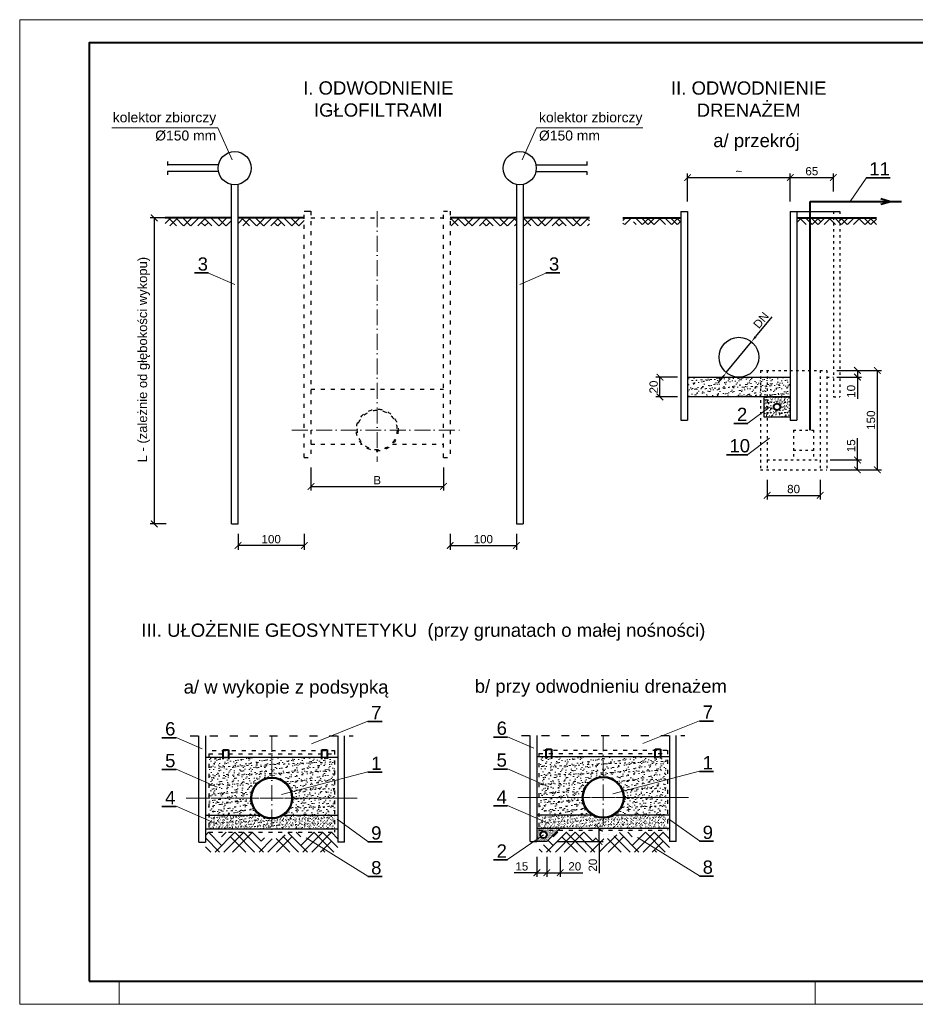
# Model space of a CAD drawing. Header units: millimetres. Extents: x 6893 to 8997, y -1620 to 1441.
# Tile 1 of 9: x 6897 to 8248, y -1620 to -135. Entities that reach past the tile are written whole.
import ezdxf

# ---------------------------------------------------------------- set-up
doc = ezdxf.new("R2010")
doc.units = ezdxf.units.MM
doc.header["$MEASUREMENT"] = 0
doc.linetypes.add('ACAD_ISO03W100', pattern=[30, 12, -18])
doc.linetypes.add('ACAD_ISO10W100', pattern=[18.5, 12, -3, 0.5, -3])
doc.layers.get('0').update_dxf_attribs({"lineweight": 13})
doc.layers.get('Defpoints').update_dxf_attribs({"lineweight": 13})
for name, color, linetype, lineweight in [('013', 2, 'Continuous', 25), ('04', 22, 'Continuous', 40), ('__tabela', 7, 'Continuous', 15), ('_wypełnienie', 252, 'Continuous', 5), ('opisy', 7, 'Continuous', 5), ('wymiary', 3, 'Continuous', 5)]:
    doc.layers.add(name, color=color, linetype=linetype, lineweight=lineweight)
doc.styles.add('3', font='banff.ttf')
doc.styles.add('ARIAL', font='arial.ttf')
doc.styles.get("Standard").update_dxf_attribs({"font": 'arial.ttf'})
doc.dimstyles.new('ISO-25', dxfattribs={"dimtxt": 2.5, "dimasz": 2.5, "dimexe": 1.25, "dimexo": 0.625, "dimtad": 1, "dimtxsty": 'Standard', "dimcen": 2.5, "dimadec": 0, "dimazin": 0, "dimtfac": 1, "dimtmove": 0, "dimatfit": 3, "dimfxl": 1, "dimarcsym": 0})
pattern_1 = [(82.5, (4956.359, -163.2345), (-7.035066, 6.589636), [0, -7.6, 0, -8.5, 0, -8.125]), (52.5, (4956.359, -163.234), (-3.72069, 16.2349), [0, -4.1, 0, -6.85, 0, -2.625]), (12.5, (4952.01, -167.583), (10.990146, 11.030162), [0, -2.5, 0, -9, 0, -11.75]), (2.5, (4952.01, -167.583), (7.52521, 13.731314), [0, -1.25, 0, -5.9, 0, -6.75])]
pattern_2 = [(82.5, (5456.477, -162.333), (-7.035066, 6.589636), [0, -7.6, 0, -8.5, 0, -8.125]), (52.5, (5456.477, -162.333), (-3.72069, 16.2349), [0, -4.1, 0, -6.85, 0, -2.625]), (12.5, (5452.128, -166.682), (10.990146, 11.030162), [0, -2.5, 0, -9, 0, -11.75]), (2.5, (5452.128, -166.682), (7.52521, 13.731314), [0, -1.25, 0, -5.9, 0, -6.75])]

# ---------------------------------------------------------------- blocks, each defined once
blk = doc.blocks.new('_ArchTick')
at = {"color": 0, "linetype": 'ByBlock', "const_width": 0.15}
blk.add_lwpolyline([(-0.5, -0.5), (0.5, 0.5)], dxfattribs=at)
blk = doc.blocks.new('*D261')
at = {"layer": 'Defpoints', "color": 0}
for p in [(8059.7, -373.5), (7904.7, -424.5), (8059.7, -424.5)]:
    blk.add_point(p, dxfattribs=at)
at = {"layer": 'wymiary', "color": 0, "lineweight": -2}
for p, q in [((7904.7, -409.5), (7904.7, -367.2)), ((8059.7, -409.5), (8059.7, -367.2)), ((7904.7, -373.5), (8059.7, -373.5))]:
    blk.add_line(p, q, dxfattribs=at)
at = {"layer": 'wymiary', "color": 0, "lineweight": -2, "xscale": 10, "yscale": 10, "zscale": 10, "rotation": 180}
blk.add_blockref('_ArchTick', (7904.7, -373.5), dxfattribs=at)
at = {"layer": 'wymiary', "color": 0, "lineweight": -2, "xscale": 10, "yscale": 10, "zscale": 10}
blk.add_blockref('_ArchTick', (8059.7, -373.5), dxfattribs=at)
at = {"layer": 'wymiary', "color": 0, "insert": (7982.2, -364.1), "char_height": 12.5, "attachment_point": 5, "style": 'ARIAL'}
blk.add_mtext('~ ', dxfattribs=at)
blk = doc.blocks.new('*D262')
at = {"layer": 'Defpoints', "color": 0}
for p in [(8124.7, -373.5), (8124.7, -409.5), (8059.7, -424.5)]:
    blk.add_point(p, dxfattribs=at)
at = {"layer": 'wymiary', "color": 0, "lineweight": -2}
for p, q in [((8059.7, -409.5), (8059.7, -367.2)), ((8124.7, -394.5), (8124.7, -367.2)), ((8059.7, -373.5), (8124.7, -373.5))]:
    blk.add_line(p, q, dxfattribs=at)
at = {"layer": 'wymiary', "color": 0, "lineweight": -2, "xscale": 10, "yscale": 10, "zscale": 10, "rotation": 180}
blk.add_blockref('_ArchTick', (8059.7, -373.5), dxfattribs=at)
at = {"layer": 'wymiary', "color": 0, "lineweight": -2, "xscale": 10, "yscale": 10, "zscale": 10}
blk.add_blockref('_ArchTick', (8124.7, -373.5), dxfattribs=at)
at = {"layer": 'wymiary', "color": 0, "insert": (8092.2, -364), "char_height": 12.5, "attachment_point": 5, "style": 'ARIAL'}
blk.add_mtext('65', dxfattribs=at)
blk = doc.blocks.new('*D263')
at = {"layer": 'Defpoints', "color": 0}
for p in [(8001.1, -621.3), (7963.2, -667.8)]:
    blk.add_point(p, dxfattribs=at)
at = {"layer": 'wymiary', "color": 0, "lineweight": -2}
for p, q in [((8031.8, -583.5), (8007.4, -613.5)), ((7963.2, -667.8), (8001.1, -621.3)), ((7956.9, -675.5), (7950.6, -683.3))]:
    blk.add_line(p, q, dxfattribs=at)
at = {"layer": 'wymiary', "color": 0}
for points in [[(8006.1, -612.5), (8008.7, -614.6), (8001.1, -621.3)], [(7958.2, -676.6), (7955.6, -674.5), (7963.2, -667.8)]]:
    blk.add_solid(points, dxfattribs=at)
at = {"layer": 'wymiary', "color": 0, "insert": (8015.5, -588.7), "char_height": 12.5, "attachment_point": 5, "rotation": 50.8344, "style": 'ARIAL'}
blk.add_mtext('DN', dxfattribs=at)
blk = doc.blocks.new('*D264')
at = {"layer": 'Defpoints', "color": 0}
for p in [(7863.1, -674.5), (7904.7, -674.5), (7904.7, -704.5)]:
    blk.add_point(p, dxfattribs=at)
at = {"layer": 'wymiary', "color": 0, "lineweight": -2}
for p, q in [((7889.7, -674.5), (7856.8, -674.5)), ((7863.1, -704.5), (7863.1, -674.5)), ((7889.7, -704.5), (7856.8, -704.5))]:
    blk.add_line(p, q, dxfattribs=at)
at = {"layer": 'wymiary', "color": 0, "lineweight": -2, "xscale": 10, "yscale": 10, "zscale": 10}
for p, rotation in [((7863.1, -674.5), 90), ((7863.1, -704.5), 270)]:
    blk.add_blockref('_ArchTick', p, dxfattribs=dict(at, rotation=rotation))
at = {"layer": 'wymiary', "color": 0, "insert": (7853.6, -689.5), "char_height": 12.5, "attachment_point": 5, "rotation": 90, "style": 'ARIAL'}
blk.add_mtext('20', dxfattribs=at)
blk = doc.blocks.new('*D265')
at = {"layer": 'Defpoints', "color": 0}
for p in [(8114.7, -664.5), (8114.7, -674.5), (8161, -674.5)]:
    blk.add_point(p, dxfattribs=at)
at = {"layer": 'wymiary', "color": 0, "lineweight": -2}
for p, q in [((8129.7, -664.5), (8167.3, -664.5)), ((8161, -664.5), (8161, -674.5)), ((8129.7, -674.5), (8167.3, -674.5)), ((8161, -674.5), (8161, -707.4))]:
    blk.add_line(p, q, dxfattribs=at)
at = {"layer": 'wymiary', "color": 0, "lineweight": -2, "xscale": 10, "yscale": 10, "zscale": 10}
for p, rotation in [((8161, -664.5), 90), ((8161, -674.5), 270)]:
    blk.add_blockref('_ArchTick', p, dxfattribs=dict(at, rotation=rotation))
at = {"layer": 'wymiary', "color": 0, "insert": (8151.5, -696), "char_height": 12.5, "attachment_point": 5, "rotation": 90, "style": 'ARIAL'}
blk.add_mtext('10', dxfattribs=at)
blk = doc.blocks.new('*D266')
at = {"layer": 'Defpoints', "color": 0}
for p in [(8104.7, -799.5), (8161, -799.5), (8104.7, -814.5)]:
    blk.add_point(p, dxfattribs=at)
at = {"layer": 'wymiary', "color": 0, "lineweight": -2}
for p, q in [((8161, -799.5), (8161, -766.5)), ((8119.7, -799.5), (8167.3, -799.5)), ((8161, -814.5), (8161, -799.5)), ((8119.7, -814.5), (8167.3, -814.5))]:
    blk.add_line(p, q, dxfattribs=at)
at = {"layer": 'wymiary', "color": 0, "lineweight": -2, "xscale": 10, "yscale": 10, "zscale": 10}
for p, rotation in [((8161, -799.5), 90), ((8161, -814.5), 270)]:
    blk.add_blockref('_ArchTick', p, dxfattribs=dict(at, rotation=rotation))
at = {"layer": 'wymiary', "color": 0, "insert": (8151.5, -778), "char_height": 12.5, "attachment_point": 5, "rotation": 90, "style": 'ARIAL'}
blk.add_mtext('15', dxfattribs=at)
blk = doc.blocks.new('*D267')
at = {"layer": 'Defpoints', "color": 0}
for p in [(8114.7, -664.5), (8114.7, -814.5), (8191, -814.5)]:
    blk.add_point(p, dxfattribs=at)
at = {"layer": 'wymiary', "color": 0, "lineweight": -2}
for p, q in [((8129.7, -664.5), (8197.3, -664.5)), ((8191, -664.5), (8191, -814.5)), ((8129.7, -814.5), (8197.3, -814.5))]:
    blk.add_line(p, q, dxfattribs=at)
at = {"layer": 'wymiary', "color": 0, "lineweight": -2, "xscale": 10, "yscale": 10, "zscale": 10}
for p, rotation in [((8191, -664.5), 90), ((8191, -814.5), 270)]:
    blk.add_blockref('_ArchTick', p, dxfattribs=dict(at, rotation=rotation))
at = {"layer": 'wymiary', "color": 0, "insert": (8181.5, -739.5), "char_height": 12.5, "attachment_point": 5, "rotation": 90, "style": 'ARIAL'}
blk.add_mtext('150', dxfattribs=at)
blk = doc.blocks.new('*D268')
at = {"layer": 'Defpoints', "color": 0}
for p in [(8024.7, -814.5), (8104.7, -814.5), (8104.7, -852.9)]:
    blk.add_point(p, dxfattribs=at)
at = {"layer": 'wymiary', "color": 0, "lineweight": -2}
for p, q in [((8024.7, -829.5), (8024.7, -859.2)), ((8104.7, -829.5), (8104.7, -859.2)), ((8024.7, -852.9), (8104.7, -852.9))]:
    blk.add_line(p, q, dxfattribs=at)
at = {"layer": 'wymiary', "color": 0, "lineweight": -2, "xscale": 10, "yscale": 10, "zscale": 10, "rotation": 180}
blk.add_blockref('_ArchTick', (8024.7, -852.9), dxfattribs=at)
at = {"layer": 'wymiary', "color": 0, "lineweight": -2, "xscale": 10, "yscale": 10, "zscale": 10}
blk.add_blockref('_ArchTick', (8104.7, -852.9), dxfattribs=at)
at = {"layer": 'wymiary', "color": 0, "insert": (8064.7, -843.4), "char_height": 12.5, "attachment_point": 5, "style": 'ARIAL'}
blk.add_mtext('80', dxfattribs=at)
blk = doc.blocks.new('*D278')
at = {"layer": 'Defpoints', "color": 0}
for p in [(7226.6, -895.9), (7326.6, -895.9), (7226.6, -928.5)]:
    blk.add_point(p, dxfattribs=at)
at = {"layer": 'wymiary', "color": 0, "lineweight": -2}
for p, q in [((7226.6, -910.9), (7226.6, -934.8)), ((7326.6, -910.9), (7326.6, -934.8)), ((7326.6, -928.5), (7226.6, -928.5))]:
    blk.add_line(p, q, dxfattribs=at)
at = {"layer": 'wymiary', "color": 0, "lineweight": -2, "xscale": 10, "yscale": 10, "zscale": 10, "rotation": 180}
blk.add_blockref('_ArchTick', (7226.6, -928.5), dxfattribs=at)
at = {"layer": 'wymiary', "color": 0, "lineweight": -2, "xscale": 10, "yscale": 10, "zscale": 10}
blk.add_blockref('_ArchTick', (7326.6, -928.5), dxfattribs=at)
at = {"layer": 'wymiary', "color": 0, "insert": (7276.6, -919), "char_height": 12.5, "attachment_point": 5, "style": 'ARIAL'}
blk.add_mtext('100', dxfattribs=at)
blk = doc.blocks.new('*D279')
at = {"layer": 'Defpoints', "color": 0}
for p in [(7336.6, -795.9), (7536.6, -795.9), (7536.6, -839.4)]:
    blk.add_point(p, dxfattribs=at)
at = {"layer": 'wymiary', "color": 0, "lineweight": -2}
for p, q in [((7336.6, -810.9), (7336.6, -845.6)), ((7536.6, -810.9), (7536.6, -845.6)), ((7336.6, -839.4), (7536.6, -839.4))]:
    blk.add_line(p, q, dxfattribs=at)
at = {"layer": 'wymiary', "color": 0, "lineweight": -2, "xscale": 10, "yscale": 10, "zscale": 10, "rotation": 180}
blk.add_blockref('_ArchTick', (7336.6, -839.4), dxfattribs=at)
at = {"layer": 'wymiary', "color": 0, "lineweight": -2, "xscale": 10, "yscale": 10, "zscale": 10}
blk.add_blockref('_ArchTick', (7536.6, -839.4), dxfattribs=at)
at = {"layer": 'wymiary', "color": 0, "insert": (7436.6, -830), "char_height": 12.5, "attachment_point": 5, "style": 'ARIAL'}
blk.add_mtext('B', dxfattribs=at)
blk = doc.blocks.new('*D280')
at = {"layer": 'Defpoints', "color": 0}
for p in [(7546.6, -895.9), (7646.6, -895.9), (7646.6, -928.5)]:
    blk.add_point(p, dxfattribs=at)
at = {"layer": 'wymiary', "color": 0, "lineweight": -2}
for p, q in [((7546.6, -910.9), (7546.6, -934.8)), ((7646.6, -910.9), (7646.6, -934.8)), ((7546.6, -928.5), (7646.6, -928.5))]:
    blk.add_line(p, q, dxfattribs=at)
at = {"layer": 'wymiary', "color": 0, "lineweight": -2, "xscale": 10, "yscale": 10, "zscale": 10, "rotation": 180}
blk.add_blockref('_ArchTick', (7546.6, -928.5), dxfattribs=at)
at = {"layer": 'wymiary', "color": 0, "lineweight": -2, "xscale": 10, "yscale": 10, "zscale": 10}
blk.add_blockref('_ArchTick', (7646.6, -928.5), dxfattribs=at)
at = {"layer": 'wymiary', "color": 0, "insert": (7596.6, -919), "char_height": 12.5, "attachment_point": 5, "style": 'ARIAL'}
blk.add_mtext('100', dxfattribs=at)
blk = doc.blocks.new('*D281')
at = {"layer": 'Defpoints', "color": 0}
for p in [(7133.3, -434.4), (7100.2, -895.9), (7133.3, -895.9)]:
    blk.add_point(p, dxfattribs=at)
at = {"layer": 'opisy', "color": 0, "lineweight": -2}
for p, q in [((7118.3, -434.4), (7093.9, -434.4)), ((7100.2, -434.4), (7100.2, -895.9)), ((7118.3, -895.9), (7093.9, -895.9))]:
    blk.add_line(p, q, dxfattribs=at)
at = {"layer": 'opisy', "color": 0, "lineweight": -2, "xscale": 10, "yscale": 10, "zscale": 10}
for p, rotation in [((7100.2, -434.4), 90), ((7100.2, -895.9), 270)]:
    blk.add_blockref('_ArchTick', p, dxfattribs=dict(at, rotation=rotation))
blk = doc.blocks.new('*D283')
at = {"layer": 'Defpoints', "color": 0}
for p in [(7677.5, -1382.9), (7692.5, -1382.9), (7692.5, -1422)]:
    blk.add_point(p, dxfattribs=at)
at = {"layer": 'wymiary', "color": 0, "lineweight": -2}
for p, q in [((7677.5, -1397.9), (7677.5, -1428.2)), ((7692.5, -1397.9), (7692.5, -1428.2)), ((7677.5, -1422), (7643.1, -1422)), ((7677.5, -1422), (7692.5, -1422))]:
    blk.add_line(p, q, dxfattribs=at)
at = {"layer": 'wymiary', "color": 0, "lineweight": -2, "xscale": 10, "yscale": 10, "zscale": 10, "rotation": 180}
blk.add_blockref('_ArchTick', (7677.5, -1422), dxfattribs=at)
at = {"layer": 'wymiary', "color": 0, "lineweight": -2, "xscale": 10, "yscale": 10, "zscale": 10}
blk.add_blockref('_ArchTick', (7692.5, -1422), dxfattribs=at)
at = {"layer": 'wymiary', "color": 0, "insert": (7654.7, -1412.5), "char_height": 12.5, "attachment_point": 5, "style": 'ARIAL'}
blk.add_mtext('15', dxfattribs=at)
blk = doc.blocks.new('*D284')
at = {"layer": 'Defpoints', "color": 0}
for p in [(7692.5, -1382.9), (7712.5, -1382.9), (7712.5, -1422)]:
    blk.add_point(p, dxfattribs=at)
at = {"layer": 'wymiary', "color": 0, "lineweight": -2}
for p, q in [((7692.5, -1397.9), (7692.5, -1428.2)), ((7712.5, -1397.9), (7712.5, -1428.2)), ((7692.5, -1422), (7712.5, -1422)), ((7712.5, -1422), (7746.8, -1422))]:
    blk.add_line(p, q, dxfattribs=at)
at = {"layer": 'wymiary', "color": 0, "lineweight": -2, "xscale": 10, "yscale": 10, "zscale": 10, "rotation": 180}
blk.add_blockref('_ArchTick', (7692.5, -1422), dxfattribs=at)
at = {"layer": 'wymiary', "color": 0, "lineweight": -2, "xscale": 10, "yscale": 10, "zscale": 10}
blk.add_blockref('_ArchTick', (7712.5, -1422), dxfattribs=at)
at = {"layer": 'wymiary', "color": 0, "insert": (7734.6, -1412.5), "char_height": 12.5, "attachment_point": 5, "style": 'ARIAL'}
blk.add_mtext('20', dxfattribs=at)
blk = doc.blocks.new('*D285')
at = {"layer": 'Defpoints', "color": 0}
for p in [(7692.5, -1355), (7771.3, -1355), (7692.5, -1375)]:
    blk.add_point(p, dxfattribs=at)
at = {"layer": 'wymiary', "color": 0, "lineweight": -2}
for p, q in [((7707.5, -1355), (7777.6, -1355)), ((7771.3, -1375), (7771.3, -1355)), ((7707.5, -1375), (7777.6, -1375)), ((7771.3, -1375), (7771.3, -1422.8))]:
    blk.add_line(p, q, dxfattribs=at)
at = {"layer": 'wymiary', "color": 0, "lineweight": -2, "xscale": 10, "yscale": 10, "zscale": 10}
for p, rotation in [((7771.3, -1355), 90), ((7771.3, -1375), 270)]:
    blk.add_blockref('_ArchTick', p, dxfattribs=dict(at, rotation=rotation))
at = {"layer": 'wymiary', "color": 0, "insert": (7761.8, -1410.6), "char_height": 12.5, "attachment_point": 5, "rotation": 90, "style": 'ARIAL'}
blk.add_mtext('20', dxfattribs=at)

msp = doc.modelspace()

# ---------------------------------------------------------------- hatches: boundary and pattern name
at = {"layer": '_wypełnienie'}
h = msp.add_hatch(dxfattribs=at)
h.set_pattern_fill('HOUND', color=256, scale=120, angle=45, style=0)
h.set_pattern_definition([(45, (5012.752, -1623.876), (15.909903, 26.516504), [120, -60]), (135, (5012.752, -1623.876), (15.909903, -26.516504), [120, -60])])
h.paths.add_polyline_path([(7116.553, -434.358), (7116.553, -446.358), (7216.553, -446.358), (7216.553, -434.358)])
h = msp.add_hatch(dxfattribs=at)
h.set_pattern_fill('HOUND', color=256, scale=120, angle=45, style=0)
h.set_pattern_definition([(45, (5122.752, -1623.876), (15.909903, 26.516504), [120, -60]), (135, (5122.752, -1623.876), (15.909903, -26.516504), [120, -60])])
h.paths.add_polyline_path([(7226.553, -434.358), (7226.553, -446.358), (7326.553, -446.358), (7326.553, -434.358)])
h = msp.add_hatch(dxfattribs=at)
h.set_pattern_fill('HOUND', color=256, scale=120, angle=45, style=0)
h.set_pattern_definition([(45, (5182.752, -1623.876), (15.909903, 26.516504), [120, -60]), (135, (5182.752, -1623.876), (15.909903, -26.516504), [120, -60])])
h.paths.add_polyline_path([(7546.553, -434.358), (7546.553, -446.358), (7646.553, -446.358), (7646.553, -434.358)])
h = msp.add_hatch(dxfattribs=at)
h.set_pattern_fill('HOUND', color=256, scale=120, angle=45, style=0)
h.set_pattern_definition([(45, (5292.752, -1623.876), (15.909903, 26.516504), [120, -60]), (135, (5292.752, -1623.876), (15.909903, -26.516504), [120, -60])])
h.paths.add_polyline_path([(7656.553, -434.358), (7656.553, -446.358), (7756.553, -446.358), (7756.553, -434.358)])
h = msp.add_hatch(dxfattribs=at)
h.set_pattern_fill('HOUND', color=256, scale=100, angle=45, style=0)
h.set_pattern_definition([(45, (5467.5676, -3114.08), (13.258252, 22.097087), [100, -50]), (135, (5467.5676, -3114.08), (13.258252, -22.097087), [100, -50])])
h.paths.add_polyline_path([(7894.666, -434.519), (7807.295, -434.519), (7807.295, -444.519), (7894.666, -444.519)])
h.paths.add_polyline_path([(8089.666, -434.519), (8069.666, -434.519), (8069.666, -444.519), (8089.666, -444.519)])
h.paths.add_polyline_path([(8124.666, -434.519), (8089.666, -434.519), (8089.666, -444.519), (8124.666, -444.519)])
h.paths.add_polyline_path([(8134.666, -434.519), (8124.666, -434.519), (8124.666, -444.519), (8134.666, -444.519)])
h.paths.add_polyline_path([(8189.666, -434.519), (8134.666, -434.519), (8134.666, -444.519), (8189.666, -444.519)])
h = msp.add_hatch(dxfattribs=at)
h.set_pattern_fill('AR-SAND', color=256, scale=5, angle=45, style=0)
h.set_pattern_definition([(82.5, (5467.5676, -3114.08), (-7.035066, 6.589636), [0, -7.6, 0, -8.5, 0, -8.125]), (52.5, (5467.568, -3114.08), (-3.720688, 16.2349), [0, -4.1, 0, -6.85, 0, -2.625]), (12.5, (5463.219, -3118.4285), (10.990146, 11.030162), [0, -2.5, 0, -9, 0, -11.75]), (2.5, (5463.219, -3118.428), (7.52521, 13.731314), [0, -1.25, 0, -5.9, 0, -6.75])])
h.paths.add_polyline_path([(7904.666, -674.519), (7904.666, -704.519), (8014.666, -704.519), (8014.666, -674.519)])
h.paths.add_polyline_path([(8024.666, -674.519), (8014.666, -674.519), (8014.666, -704.519), (8024.666, -704.519)])
h.paths.add_polyline_path([(8024.666, -704.519), (8059.666, -704.519), (8059.666, -674.519), (8024.666, -674.519)])
h = msp.add_hatch(dxfattribs=at)
h.set_pattern_fill('AR-SAND', color=256, scale=3, angle=45, style=0)
h.set_pattern_definition([(82.5, (5467.5676, -3114.08), (-4.2210396, 3.9537814), [0, -4.56, 0, -5.1, 0, -4.875]), (52.5, (5467.5676, -3114.08), (-2.232413, 9.74094), [0, -2.46, 0, -4.11, 0, -1.575]), (12.5, (5464.9584, -3116.689), (6.594088, 6.618097), [0, -1.5, 0, -5.4, 0, -7.05]), (2.5, (5464.958, -3116.689), (4.515126, 8.238789), [0, -0.75, 0, -3.54, 0, -4.05])])
h.paths.add_polyline_path([(8024.666, -704.519), (8019.666, -704.519), (8019.666, -726.046), (8024.666, -722.333)])
h.paths.add_polyline_path([(8024.666, -722.333), (8019.666, -726.046), (8019.666, -734.519), (8024.666, -734.519)])
h.paths.add_polyline_path([(8024.666, -734.519), (8059.666, -734.519), (8059.666, -704.519), (8024.666, -704.519)])
h.paths.add_polyline_path([(8034.666, -719.519, -1), (8044.666, -719.519, -1)], flags=16)
h = msp.add_hatch(dxfattribs=at)
h.set_pattern_fill('AR-SAND', color=256, scale=5, angle=45, style=0)
h.set_pattern_definition(pattern_2)
h.paths.add_polyline_path([(7682.483, -1246.973), (7682.483, -1308.473), (7745.983, -1308.473, -0.41421356), (7777.483, -1276.973), (7777.483, -1246.973)])
h.paths.add_polyline_path([(7777.483, -1246.973), (7777.483, -1276.973, -0.41421356), (7808.983, -1308.473), (7872.483, -1308.473), (7872.483, -1246.973)])
h = msp.add_hatch(dxfattribs=at)
h.set_pattern_fill('AR-SAND', color=256, scale=5, angle=45, style=0)
h.set_pattern_definition(pattern_1)
h.paths.add_polyline_path([(7182.365, -1247.875), (7182.365, -1309.375), (7245.865, -1309.375, -0.41421356), (7277.365, -1277.875), (7277.365, -1247.875)])
h.paths.add_polyline_path([(7277.365, -1247.875), (7277.365, -1277.875, -0.41421356), (7308.865, -1309.375), (7372.365, -1309.375), (7372.365, -1247.875)])
h = msp.add_hatch(dxfattribs=at)
h.set_pattern_fill('AR-SAND', color=256, scale=5, angle=45, style=0)
h.set_pattern_definition(pattern_1)
h.paths.add_polyline_path([(7260.335, -1335.875, -0.25524281), (7245.865, -1309.375), (7182.365, -1309.375), (7182.365, -1335.875)])
h.paths.add_polyline_path([(7308.865, -1309.375, -0.25524281), (7294.394, -1335.875), (7372.365, -1335.875), (7372.365, -1309.375)])
h = msp.add_hatch(dxfattribs=at)
h.set_pattern_fill('AR-SAND', color=256, scale=5, angle=45, style=0)
h.set_pattern_definition(pattern_2)
h.paths.add_polyline_path([(7760.453, -1334.973, -0.25524281), (7745.983, -1308.473), (7682.483, -1308.473), (7682.483, -1334.973)])
h.paths.add_polyline_path([(7808.983, -1308.473, -0.25524281), (7794.512, -1334.973), (7872.483, -1334.973), (7872.483, -1308.473)])
h = msp.add_hatch(dxfattribs=at)
h.set_pattern_fill('AR-SAND', color=256, scale=3, angle=45, style=0)
h.set_pattern_definition([(82.5, (4956.3587, -163.2345), (-4.2210396, 3.953781), [0, -4.56, 0, -5.1, 0, -4.875]), (52.5, (4956.359, -163.2345), (-2.232413, 9.74094), [0, -2.46, 0, -4.11, 0, -1.575]), (12.5, (4953.7495, -165.8437), (6.594088, 6.618097), [0, -1.5, 0, -5.4, 0, -7.05]), (2.5, (4953.7495, -165.844), (4.515126, 8.238789), [0, -0.75, 0, -3.54, 0, -4.05])])
h.paths.add_polyline_path([(7260.335, -1335.875), (7182.365, -1335.875), (7182.365, -1355.875), (7277.365, -1355.875), (7277.365, -1340.875, -0.1437706)])
h.paths.add_polyline_path([(7372.365, -1355.875), (7372.365, -1335.875), (7294.394, -1335.875, -0.1437706), (7277.365, -1340.875), (7277.365, -1355.875)])
h = msp.add_hatch(dxfattribs=at)
h.set_pattern_fill('AR-SAND', color=256, scale=3, angle=45, style=0)
h.set_pattern_definition([(82.5, (5456.477, -162.333), (-4.2210396, 3.953781), [0, -4.56, 0, -5.1, 0, -4.875]), (52.5, (5456.477, -162.333), (-2.232413, 9.74094), [0, -2.46, 0, -4.11, 0, -1.575]), (12.5, (5453.8677, -164.942), (6.594088, 6.618097), [0, -1.5, 0, -5.4, 0, -7.05]), (2.5, (5453.868, -164.942), (4.515126, 8.238789), [0, -0.75, 0, -3.54, 0, -4.05])])
h.paths.add_polyline_path([(7760.453, -1334.973), (7682.483, -1334.973), (7682.483, -1354.973), (7777.483, -1354.973), (7777.483, -1339.973, -0.1437706)])
h.paths.add_polyline_path([(7872.483, -1354.973), (7872.483, -1334.973), (7794.512, -1334.973, -0.1437706), (7777.483, -1339.973), (7777.483, -1354.973)])
h = msp.add_hatch(dxfattribs=at)
h.set_pattern_fill('HOUND', color=256, scale=150, angle=45, style=0)
h.set_pattern_definition([(45, (5193.2535, -1533.427), (19.88738, 33.14563), [150, -75]), (135, (5193.2535, -1533.427), (19.88738, -33.14563), [150, -75])])
h.paths.add_polyline_path([(7177.365, -1360.875), (7177.365, -1390.875), (7322.767, -1390.875), (7296.044, -1365.733, -0.33569886), (7252.265, -1360.875)])
h.paths.add_polyline_path([(7302.464, -1360.875, -0.05531283), (7296.044, -1365.733), (7322.767, -1390.875), (7377.365, -1390.875), (7377.365, -1360.875)])
h = msp.add_hatch(dxfattribs=at)
h.set_pattern_fill('AR-SAND', color=256, angle=45, style=0)
h.set_pattern_definition([(82.5, (4888.5228, -75.2447), (-1.4070132, 1.3179271), [0, -1.52, 0, -1.7, 0, -1.625]), (52.5, (4888.5228, -75.2447), (-0.7441375, 3.2469797), [0, -0.82, 0, -1.37, 0, -0.525]), (12.5, (4887.653, -76.1145), (2.1980293, 2.2060324), [0, -0.5, 0, -1.8, 0, -2.35]), (2.5, (4887.653, -76.1145), (1.5050422, 2.7462629), [0, -0.25, 0, -1.18, 0, -1.35])])
h.paths.add_polyline_path([(7680.483, -1357.973), (7680.483, -1354.973), (7677.483, -1354.973), (7677.483, -1374.973), (7692.483, -1374.973), (7709.483, -1357.973)])
h.paths.add_polyline_path([(7692.483, -1364.973, -1), (7682.483, -1364.973, -1)], flags=16)
h.paths.add_polyline_path([(7709.483, -1357.973), (7712.483, -1354.973), (7680.483, -1354.973), (7680.483, -1357.973)])
h = msp.add_hatch(dxfattribs=at)
h.set_pattern_fill('HOUND', color=256, scale=150, angle=45, style=0)
h.set_pattern_definition([(45, (5693.372, -1533.427), (19.88738, 33.14563), [150, -75]), (135, (5693.372, -1533.427), (19.88738, -33.14563), [150, -75])])
h.paths.add_polyline_path([(7802.582, -1360.875, -0.05531283), (7796.162, -1365.733), (7822.885, -1390.875), (7877.483, -1390.875), (7877.483, -1360.875)])
edge = h.paths.add_edge_path()
edge.add_line((7706.581, -1360.875), (7677.483, -1389.973))
edge.add_line((7677.483, -1389.973), (7677.483, -1390.875))
edge.add_line((7677.483, -1390.875), (7822.885, -1390.875))
edge.add_line((7822.885, -1390.875), (7796.162, -1365.733))
edge.add_arc((7777.483, -1334.375), 36.5, 226.554382, 300.781755, ccw=False)
edge.add_line((7752.383, -1360.875), (7706.581, -1360.875))

# ---------------------------------------------------------------- linework, layer by layer
at = {"layer": '013', "linetype": 'ACAD_ISO03W100', "ltscale": 0.5}
for p, q in [((7120.372, -349.358), (7120.372, -369.358)), ((7752.734, -349.358), (7752.734, -369.358)), ((7326.553, -795.858), (7326.553, -424.358)), ((7336.553, -424.358), (7336.553, -795.858)), ((7536.553, -795.858), (7536.553, -424.358)), ((7536.553, -424.358), (7546.553, -424.358)), ((7546.553, -424.358), (7546.553, -795.858)), ((7336.553, -434.358), (7536.553, -434.465)), ((7336.553, -692.858), (7536.553, -692.858)), ((7336.553, -775.858), (7413.531, -775.858)), ((7459.575, -775.858), (7536.553, -775.858)), ((7326.553, -795.858), (7336.553, -795.858)), ((7536.553, -795.858), (7546.553, -795.858)), ((7182.365, -1242.875), (7182.365, -1360.875)), ((7182.365, -1242.875), (7367.365, -1242.875)), ((7187.365, -1237.875), (7372.365, -1237.875)), ((7372.365, -1237.875), (7372.365, -1360.875)), ((7680.483, -1241.973), (7867.483, -1241.973)), ((7680.483, -1241.973), (7680.483, -1357.973)), ((7687.483, -1236.973), (7874.483, -1236.973)), ((7874.483, -1236.973), (7874.483, -1357.973)), ((7182.365, -1360.875), (7372.365, -1360.875)), ((7680.483, -1357.973), (7874.483, -1357.973))]:
    msp.add_line(p, q, dxfattribs=at)
at = {"layer": '013'}
for p, q in [((7197.058, -354.358), (7120.372, -354.358)), ((7676.048, -354.358), (7752.734, -354.358)), ((7197.058, -364.358), (7120.372, -364.358)), ((7676.048, -364.358), (7752.734, -364.358)), ((7216.553, -895.858), (7216.553, -383.853)), ((7226.553, -895.858), (7226.553, -383.853)), ((7646.553, -383.853), (7646.553, -895.858)), ((7656.553, -383.853), (7656.553, -895.858)), ((7326.553, -424.358), (7336.553, -424.358)), ((7894.666, -424.519), (7894.666, -739.519)), ((7894.666, -424.519), (7904.666, -424.519)), ((7904.666, -424.519), (7904.666, -739.519)), ((8059.666, -424.519), (8059.666, -739.519)), ((8059.666, -424.519), (8069.666, -424.519)), ((8069.666, -424.519), (8069.666, -739.519)), ((8069.666, -424.519), (8124.666, -424.519)), ((8124.666, -424.519), (8134.666, -424.519)), ((7904.666, -674.519), (8059.666, -674.519)), ((8059.666, -704.519), (7904.666, -704.519)), ((8019.666, -704.519), (8059.666, -704.519)), ((8019.666, -704.519), (8019.666, -734.519)), ((7894.666, -739.519), (7904.666, -739.519)), ((8019.666, -734.519), (8059.666, -734.519)), ((8059.666, -739.519), (8069.666, -739.519)), ((7216.553, -895.858), (7226.553, -895.858)), ((7646.553, -895.858), (7656.553, -895.858)), ((7167.365, -1375.875), (7167.365, -1215.766)), ((7177.365, -1215.766), (7177.365, -1375.875)), ((7377.365, -1215.766), (7377.365, -1375.875)), ((7387.365, -1375.875), (7387.365, -1215.766)), ((7667.483, -1374.973), (7667.483, -1214.865)), ((7677.483, -1214.865), (7677.483, -1374.973)), ((7877.483, -1214.865), (7877.483, -1374.973)), ((7887.483, -1374.973), (7887.483, -1214.865)), ((7677.483, -1246.973), (7877.483, -1246.973)), ((7177.365, -1247.875), (7377.365, -1247.875)), ((7260.335, -1335.875), (7177.365, -1335.875)), ((7377.365, -1335.875), (7294.394, -1335.875)), ((7760.453, -1334.973), (7677.483, -1334.973)), ((7877.483, -1334.973), (7794.512, -1334.973)), ((7177.365, -1355.875), (7377.365, -1355.875)), ((7677.483, -1354.973), (7877.483, -1354.973)), ((7692.483, -1374.973), (7712.483, -1354.973)), ((7167.365, -1375.875), (7177.365, -1375.875)), ((7387.365, -1375.875), (7377.365, -1375.875)), ((7667.483, -1374.973), (7677.483, -1374.973)), ((7692.483, -1374.973), (7677.483, -1374.973)), ((7887.483, -1374.973), (7877.483, -1374.973))]:
    msp.add_line(p, q, dxfattribs=at)
at = {"layer": '013', "linetype": 'ACAD_ISO03W100', "ltscale": 0.3}
for p, q in [((8124.666, -424.519), (8124.666, -704.519)), ((8134.666, -424.519), (8134.666, -704.519)), ((8014.666, -664.519), (8114.666, -664.519)), ((8014.666, -664.519), (8014.666, -814.519)), ((8024.666, -664.519), (8024.666, -814.519)), ((8104.666, -664.519), (8104.666, -814.519)), ((8114.666, -664.519), (8114.666, -814.519)), ((8114.666, -674.519), (8124.666, -674.519)), ((8124.666, -704.519), (8134.666, -704.519)), ((8064.666, -754.519), (8064.666, -799.519)), ((8064.666, -754.519), (8094.666, -754.519)), ((8094.666, -754.519), (8094.666, -799.519)), ((8064.666, -784.519), (8094.666, -784.519)), ((8024.666, -799.519), (8104.666, -799.519)), ((8014.666, -814.519), (8114.666, -814.519))]:
    msp.add_line(p, q, dxfattribs=at)
at = {"layer": '013', "linetype": 'ACAD_ISO03W100'}
for p, q in [((7154.233, -1215.766), (7400.496, -1215.766)), ((7654.352, -1214.865), (7900.614, -1214.865))]:
    msp.add_line(p, q, dxfattribs=at)
at = {"layer": '013'}
for centre, radius in [((7221.553, -359.358), 25), ((7651.553, -359.358), 25), ((7982.166, -644.519), 30), ((7777.483, -1308.473), 31.5), ((7277.365, -1309.375), 31.5), ((7277.365, -1309.375), 30), ((7777.483, -1308.473), 30)]:
    msp.add_circle(centre, radius, dxfattribs=at)
at = {"layer": '013', "linetype": 'ACAD_ISO03W100', "ltscale": 0.5}
for radius in [31.5, 30]:
    msp.add_circle((7436.553, -754.358), radius, dxfattribs=at)
at = {"layer": '04'}
for p, q in [((8089.666, -754.519), (8089.666, -409.519)), ((8089.666, -409.519), (8227.3, -409.519)), ((8196.327, -405.108), (8210.984, -409.519)), ((8196.327, -413.93), (8210.984, -409.519)), ((7216.553, -434.358), (7116.553, -434.358)), ((7326.553, -434.358), (7226.553, -434.358)), ((7646.553, -434.358), (7546.553, -434.358)), ((7756.553, -434.358), (7656.553, -434.358)), ((7807.295, -434.519), (7894.666, -434.519)), ((8069.666, -434.519), (8189.666, -434.519)), ((7204.174, -1250.719), (7204.174, -1236.644)), ((7204.174, -1236.644), (7212.275, -1236.644)), ((7212.275, -1236.644), (7212.275, -1250.535)), ((7353.113, -1250.534), (7353.113, -1236.46)), ((7353.113, -1236.46), (7361.214, -1236.46)), ((7361.214, -1236.46), (7361.214, -1250.35)), ((7691.461, -1249.643), (7691.461, -1235.568)), ((7691.461, -1235.568), (7699.562, -1235.568)), ((7699.562, -1235.568), (7699.562, -1249.459)), ((7855.793, -1249.876), (7855.793, -1235.801)), ((7855.793, -1235.801), (7863.894, -1235.801)), ((7863.894, -1235.801), (7863.894, -1249.692))]:
    msp.add_line(p, q, dxfattribs=at)
for centre in [(8039.666, -719.519), (7687.483, -1364.973)]:
    msp.add_circle(centre, 5, dxfattribs=at)
at = {"layer": '__tabela'}
for p, q in [((6897.218, -1585.478), (6897.218, -1620.478)), ((7047.218, -1585.478), (7047.218, -1620.478)), ((8097.218, -1585.478), (8097.218, -1620.478))]:
    msp.add_line(p, q, dxfattribs=at)
msp.add_lwpolyline([(6897.218, -1620.478), (8997.218, -1620.478), (8997.218, -135.478), (6897.218, -135.478)], close=True, dxfattribs=at)
at = {"layer": '__tabela', "lineweight": 40}
msp.add_lwpolyline([(7002.218, -1585.478), (8962.218, -1585.478), (8962.218, -170.478), (7002.218, -170.478)], close=True, dxfattribs=at)
at = {"layer": 'opisy'}
for p, q in [((7035.972, -298.337), (7196.358, -298.337)), ((7217.805, -346.917), (7196.358, -298.337)), ((7655.301, -346.917), (7676.748, -298.337)), ((7676.748, -298.337), (7837.134, -298.337)), ((8149.875, -409.519), (8174.011, -374.471)), ((8174.011, -373.471), (8210.2, -373.471)), ((8174.011, -374.471), (8210.2, -374.471)), ((7160.917, -516.947), (7182.288, -516.947)), ((7160.917, -517.947), (7182.288, -517.947)), ((7182.288, -517.947), (7221.572, -535.08)), ((7690.818, -517.947), (7651.535, -535.08)), ((7690.818, -516.947), (7712.189, -516.947)), ((7690.818, -517.947), (7712.189, -517.947)), ((7995.736, -743.816), (8028.298, -719.635)), ((7974.366, -743.816), (7995.736, -743.816)), ((7974.366, -744.816), (7995.736, -744.816)), ((7995.736, -791.031), (8028.298, -766.85)), ((7963.317, -791.031), (7995.736, -791.031)), ((7963.317, -792.031), (7995.736, -792.031)), ((7422.576, -1193.65), (7337.31, -1227.872)), ((7422.576, -1193.65), (7443.946, -1193.65)), ((7422.576, -1194.65), (7443.946, -1194.65)), ((7922.694, -1192.749), (7837.428, -1226.97)), ((7922.694, -1192.749), (7944.064, -1192.749)), ((7922.694, -1193.749), (7944.064, -1193.749)), ((7611.847, -1217.091), (7633.217, -1217.091)), ((7633.217, -1217.091), (7672.583, -1234.26)), ((7111.729, -1217.993), (7133.099, -1217.993)), ((7111.729, -1218.993), (7133.099, -1218.993)), ((7133.099, -1217.993), (7172.465, -1235.162)), ((7611.847, -1218.091), (7633.217, -1218.091)), ((7111.729, -1266.016), (7133.099, -1266.016)), ((7111.729, -1267.016), (7133.099, -1267.016)), ((7133.099, -1266.016), (7195.343, -1293.163)), ((7422.576, -1269.93), (7291.948, -1304.152)), ((7422.576, -1269.93), (7443.946, -1269.93)), ((7422.576, -1270.93), (7443.946, -1270.93)), ((7611.847, -1265.114), (7633.217, -1265.114)), ((7611.847, -1266.114), (7633.217, -1266.114)), ((7633.217, -1265.114), (7695.461, -1292.261)), ((7922.694, -1269.028), (7792.066, -1303.25)), ((7922.694, -1269.028), (7944.064, -1269.028)), ((7922.694, -1270.028), (7944.064, -1270.028)), ((7611.847, -1320.796), (7633.217, -1320.796)), ((7633.217, -1320.796), (7695.461, -1347.943)), ((7111.729, -1321.697), (7133.099, -1321.697)), ((7111.729, -1322.697), (7133.099, -1322.697)), ((7133.099, -1321.697), (7195.343, -1348.844)), ((7611.847, -1321.796), (7633.217, -1321.796)), ((7422.576, -1375.022), (7375.905, -1341.483)), ((7922.694, -1374.121), (7876.023, -1340.582)), ((7633.217, -1402.254), (7687.483, -1364.973)), ((7422.576, -1427.463), (7329.234, -1369.571)), ((7422.576, -1375.022), (7443.946, -1375.022)), ((7422.576, -1376.022), (7443.946, -1376.022)), ((7922.694, -1426.561), (7829.352, -1368.67)), ((7922.694, -1374.121), (7944.064, -1374.121)), ((7922.694, -1375.121), (7944.064, -1375.121)), ((7611.847, -1402.254), (7633.217, -1402.254)), ((7611.847, -1403.254), (7633.217, -1403.254)), ((7422.576, -1427.463), (7443.946, -1427.463)), ((7422.576, -1428.463), (7443.946, -1428.463)), ((7922.694, -1426.561), (7944.064, -1426.561)), ((7922.694, -1427.561), (7944.064, -1427.561))]:
    msp.add_line(p, q, dxfattribs=at)
at = {"layer": 'wymiary', "linetype": 'ACAD_ISO10W100', "ltscale": 2}
for p, q in [((7436.553, -424.358), (7436.553, -802.397)), ((7307.706, -754.358), (7565.4, -754.358)), ((7277.365, -1215.766), (7277.365, -1357.413)), ((7777.483, -1214.865), (7777.483, -1356.512)), ((7148.517, -1309.375), (7406.212, -1309.375)), ((7406.212, -1309.375), (7148.517, -1309.375)), ((7648.636, -1308.473), (7906.33, -1308.473)), ((7906.33, -1308.473), (7648.636, -1308.473))]:
    msp.add_line(p, q, dxfattribs=at)

# ---------------------------------------------------------------- texts
at = {"layer": 'opisy'}
for s, insert, char_height, width, attachment_point in [('{\\fArial|b0|i0|c238|p34;I. ODWODNIENIE IGŁOFILTRAMI}', (7438.105, -255.211), 20, 313.6377, 5), ('{\\fArial|b0|i0|c238|p34;II. ODWODNIENIE DRENAŻEM}', (7996.896, -255.211), 20, 313.6377, 5), ('{\\fArial|b0|i0|c238|p34;kolektor zbiorczy}', (7193.656, -275.264), 15, 164.96459, 3), ('{\\fArial|b0|i0|c238|p34;kolektor zbiorczy}', (7680.625, -275.264), 15, 164.96459, 1), ('{\\fArial|b0|i0|c238|p34;%%C150 mm}', (7193.656, -302.676), 15, 164.96459, 3), ('{\\fArial|b0|i0|c238|p34;%%C150 mm}', (7680.625, -302.676), 15, 164.96459, 1), ('{\\fArial|b0|i0|c0|p34;a/ przekr\\fArial|b0|i0|c238|p34;ó\\fArial|b0|i0|c0|p34;j}', (8008.743, -320.718), 20, 327.4806, 5), ('{\\fArial|b0|i0|c238|p34;III. UŁOŻENIE GEOSYNTETYKU  (przy grunatach o małej nośności)}', (7506.169, -1059.236), 20, 928.1311, 5)]:
    msp.add_mtext(s, dxfattribs=dict(at, insert=insert, char_height=char_height, width=width, attachment_point=attachment_point))
at = {"layer": 'opisy', "char_height": 20}
for s, insert, width, attachment_point, style in [('{\\fArial|b0|i0|c0|p34;11}', (8178.844, -350.46), 19.9011, 1, '3'), ('{\\fArial|b0|i0|c0|p34;3}', (7165.751, -493.936), 19.9011, 1, '3'), ('{\\fArial|b0|i0|c0|p34;3}', (7695.652, -493.936), 19.9011, 1, '3'), ('{\\fArial|b0|i0|c0|p34;2}', (7979.2, -720.805), 19.9011, 1, '3'), ('{\\fArial|b0|i0|c0|p34;10}', (7967.905, -768.02), 19.9011, 1, '3'), ('{\\fArial|b0|i0|c0|p34;a/ w wykopie z podsypk\\fArial|b0|i0|c238|p34;ą}', (7299.068, -1144.874), 397.7427, 5, 'ARIAL'), ('{\\fArial|b0|i0|c0|p34;b/ przy odwodnieniu drena\\fArial|b0|i0|c238|p34;ż\\fArial|b0|i0|c0|p34;em}', (7773.894, -1143.704), 428.6633, 5, 'ARIAL'), ('7', (7427.409, -1170.639), 19.9011, 1, 'ARIAL'), ('7', (7927.528, -1169.738), 19.9011, 1, 'ARIAL'), ('6', (7116.562, -1194.981), 19.9011, 1, 'ARIAL'), ('6', (7616.68, -1194.08), 19.9011, 1, 'ARIAL'), ('5', (7116.562, -1243.005), 19.9011, 1, 'ARIAL'), ('1', (7427.409, -1246.919), 19.9011, 1, 'ARIAL'), ('5', (7616.68, -1242.103), 19.9011, 1, 'ARIAL'), ('1', (7927.528, -1246.017), 19.9011, 1, 'ARIAL'), ('4', (7116.562, -1298.686), 19.9011, 1, 'ARIAL'), ('4', (7616.68, -1297.784), 19.9011, 1, 'ARIAL'), ('9', (7927.528, -1351.11), 19.9011, 1, 'ARIAL'), ('9', (7427.409, -1352.011), 19.9011, 1, 'ARIAL'), ('2', (7616.68, -1379.242), 19.9011, 1, 'ARIAL'), ('8', (7427.409, -1404.452), 19.9011, 1, 'ARIAL'), ('8', (7927.528, -1403.55), 19.9011, 1, 'ARIAL')]:
    msp.add_mtext(s, dxfattribs=dict(at, insert=insert, width=width, attachment_point=attachment_point, style=style))
at = {"layer": 'opisy', "insert": (7075.433, -493.267), "char_height": 14, "width": 340.72461, "attachment_point": 3, "rotation": 90}
msp.add_mtext('{\\fArial|b0|i0|c238|p34;L - (zależnie od głębokości wykopu)}', dxfattribs=at)

# ---------------------------------------------------------------- dimensions: what is measured, and where the dimension line sits
at = {"layer": 'opisy'}
dim = msp.add_linear_dim(base=(7100.158, -895.858), p1=(7133.349, -434.358), p2=(7133.349, -895.858), angle=90, text=' ', dimstyle='ISO-25', override={"dimscale": 5, "dimasz": 2, "dimexo": 3, "dimtxsty": 'Standard', "dimblk1": 'ArchTick', "dimblk2": 'ArchTick', "dimsah": 1}, dxfattribs=at)
dim.commit()
dim.dimension.update_dxf_attribs({"geometry": '*D281', "text_midpoint": (7100.158, -665.108)})
at = {"layer": 'wymiary'}
for base, p1, p2, text, picture, middle in [((8059.666, -373.471), (7904.666, -424.519), (8059.666, -424.519), '~ ', '*D261', (7982.166, -364.096)), ((7536.553, -839.364), (7336.553, -795.858), (7536.553, -795.858), 'B', '*D279', (7436.553, -829.989))]:
    dim = msp.add_linear_dim(base=base, p1=p1, p2=p2, text=text, dimstyle='ISO-25', override={"dimscale": 5, "dimasz": 2, "dimexo": 3, "dimtxsty": 'ARIAL', "dimblk1": 'ArchTick', "dimblk2": 'ArchTick', "dimsah": 1}, dxfattribs=at)
    dim.commit()
    dim.dimension.update_dxf_attribs({"geometry": picture, "text_midpoint": middle})
for base, p1, p2, picture, middle in [((8124.666, -373.471), (8059.666, -424.519), (8124.666, -409.519), '*D262', (8092.166, -363.965)), ((8104.666, -852.901), (8024.666, -814.519), (8104.666, -814.519), '*D268', (8064.666, -843.395)), ((7226.553, -928.53), (7326.553, -895.858), (7226.553, -895.858), '*D278', (7276.553, -919.023)), ((7712.483, -1421.962), (7692.483, -1382.944), (7712.483, -1382.944), '*D284', (7734.633, -1412.456))]:
    dim = msp.add_linear_dim(base=base, p1=p1, p2=p2, dimstyle='ISO-25', override={"dimscale": 5, "dimasz": 2, "dimexo": 3, "dimtxsty": 'ARIAL', "dimblk1": 'ArchTick', "dimblk2": 'ArchTick', "dimsah": 1}, dxfattribs=at)
    dim.commit()
    dim.dimension.update_dxf_attribs({"geometry": picture, "text_midpoint": middle})
dim = msp.add_diameter_dim_2p(p1=(7963.219, -667.779), p2=(8001.113, -621.259), text='DN', dimstyle='ISO-25', override={"dimscale": 5, "dimasz": 2, "dimexo": 3, "dimtxsty": 'ARIAL', "dimsah": 1}, dxfattribs=at)
dim.commit()
dim.dimension.update_dxf_attribs({"geometry": '*D263', "text_midpoint": (8015.526, -588.721)})
for base, p1, p2, angle, picture, middle in [((8161.024, -674.519), (8114.666, -664.519), (8114.666, -674.519), 90, '*D265', (8151.517, -695.975)), ((8191.024, -814.519), (8114.666, -664.519), (8114.666, -814.519), 90, '*D267', (8181.517, -739.519)), ((8161.024, -799.519), (8104.666, -814.519), (8104.666, -799.519), 90, '*D266', (8151.517, -777.994)), ((7646.553, -928.53), (7546.553, -895.858), (7646.553, -895.858), 180, '*D280', (7596.553, -919.023))]:
    dim = msp.add_linear_dim(base=base, p1=p1, p2=p2, angle=angle, dimstyle='ISO-25', override={"dimscale": 5, "dimasz": 2, "dimexo": 3, "dimtxsty": 'ARIAL', "dimblk1": 'ArchTick', "dimblk2": 'ArchTick', "dimsah": 1}, dxfattribs=at)
    dim.commit()
    dim.dimension.update_dxf_attribs({"geometry": picture, "text_midpoint": middle})
dim = msp.add_linear_dim(base=(7863.082, -674.519), p1=(7904.666, -704.519), p2=(7904.666, -674.519), angle=90, text='20', dimstyle='ISO-25', override={"dimscale": 5, "dimasz": 2, "dimexo": 3, "dimtxsty": 'ARIAL', "dimblk1": 'ArchTick', "dimblk2": 'ArchTick', "dimsah": 1}, dxfattribs=at)
dim.commit()
dim.dimension.update_dxf_attribs({"geometry": '*D264', "text_midpoint": (7853.576, -689.519)})
dim = msp.add_linear_dim(base=(7771.306, -1354.973), p1=(7692.483, -1374.973), p2=(7692.483, -1354.973), angle=90, dimstyle='ISO-25', override={"dimscale": 5, "dimasz": 2, "dimexo": 3, "dimtxsty": 'ARIAL', "dimblk1": 'ArchTick', "dimblk2": 'ArchTick', "dimsah": 1}, dxfattribs=at)
dim.commit()
dim.dimension.update_dxf_attribs({"geometry": '*D285', "text_midpoint": (7771.306, -1410.638), "dimtype": 160})
dim = msp.add_linear_dim(base=(7692.483, -1421.962), p1=(7677.483, -1382.944), p2=(7692.483, -1382.944), dimstyle='ISO-25', override={"dimscale": 5, "dimasz": 2, "dimexo": 3, "dimtxsty": 'ARIAL', "dimblk1": 'ArchTick', "dimblk2": 'ArchTick', "dimsah": 1}, dxfattribs=at)
dim.commit()
dim.dimension.update_dxf_attribs({"geometry": '*D283', "text_midpoint": (7654.655, -1421.962), "dimtype": 160})

doc.saveas('drawing.dxf')
